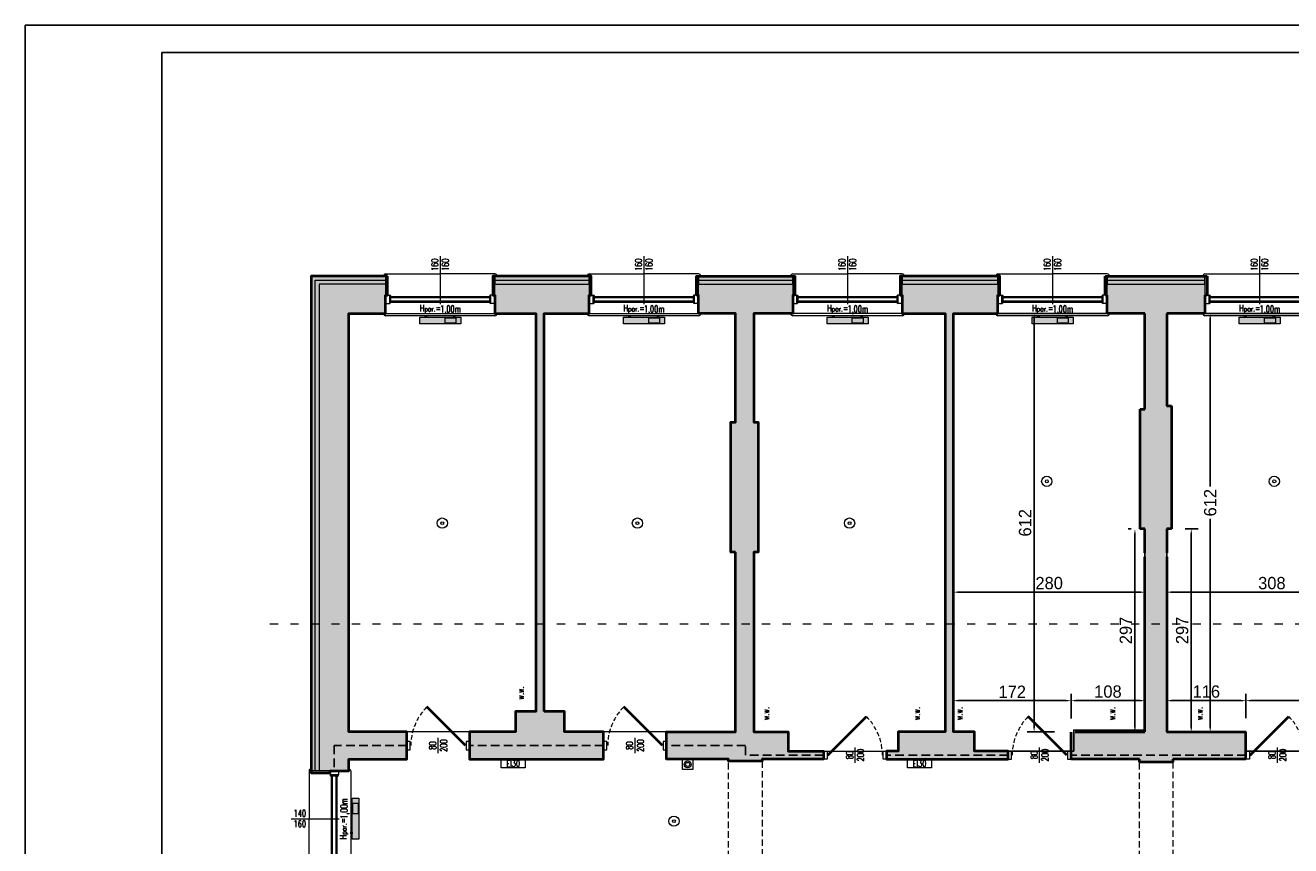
# Model space of a CAD drawing. Header units: millimetres. Extents: x 49320 to 60117, y -4209 to 20568.
# Tile 78 of 252: x 49320 to 51172, y 1212 to 2412. Entities that reach past the tile are written whole.
import ezdxf
from ezdxf.enums import TextEntityAlignment as Align

# ---------------------------------------------------------------- set-up
doc = ezdxf.new("R2010")
doc.units = ezdxf.units.MM
for name, pattern in [('ACAD_ISO03W100', [30, 12, -18]), ('DASHED', [19.05, 12.7, -6.35]), ('Kreski-Krotkie', [4.7625, 3.175, -1.5875])]:
    doc.linetypes.add(name, pattern=pattern)
doc.layers.add('_AA powierzchnia', color=3, linetype='Continuous', lineweight=25, plot=False)
doc.layers.add('_HD-POMOC_1', color=251, linetype='Continuous', lineweight=0, plot=False)
for name, color, linetype, lineweight in [('_AA wymiary', 7, 'Continuous', 13), ('_HD-DREWNO_PRZEKRÓJ', 251, 'Continuous', 40), ('_HD-DREWNO_PRZERYW', 251, 'Kreski-Krotkie', 9), ('_HD-DREWNO_WIDOK', 251, 'Continuous', 18), ('_HD-ELE_PPOŻ', 251, 'Continuous', 30), ('_HD-INWENTARYZACJA_PRZERYW', 251, 'Kreski-Krotkie', 9), ('_HD-OCIEPLENIE', 251, 'BATTING', 0), ('_HD-OKNA', 251, 'Continuous', 0), ('_HD-OPISY', 251, 'Continuous', 0), ('_HD-PPOŻ030', 251, 'DASHED', 40), ('_HD-PPOŻ_WIDOK', 251, 'Continuous', 18), ('_HD-PRZERYWANA_DŁUGA', 251, 'ACAD_ISO03W100', 9), ('_HD-SAN_CO', 251, 'Continuous', 30), ('_HD-SZKŁO_WIDOK', 251, 'Continuous', 18), ('_HD-TWORZYWA_SZTUCZNE_WIDOK', 251, 'Continuous', 18), ('_HD-WENTYLACJA', 251, 'Continuous', 0), ('M_Ramki do druku', 7, 'Continuous', 25), ('M_Ramki rysunków', 2, 'Continuous', 25)]:
    doc.layers.add(name, color=color, linetype=linetype, lineweight=lineweight)
doc.layers.add('_HD-KRESKOWANIE_PEŁNE', color=7, linetype='Continuous', lineweight=0, true_color=0xbfbfbf)
doc.layers.add('_HD-PRZEKRÓJ_BUDOWLANA', color=7, linetype='Continuous', lineweight=40, true_color=0x616161)
for name, color, linetype in [('_mt_wymiary konstr', 3, 'Continuous'), ('M_Ramki markery', 1, 'Continuous'), ('M_Ramki znaczniki', 6, 'Continuous'), ('RAMKA', 3, 'Continuous')]:
    doc.layers.add(name, color=color, linetype=linetype)
doc.styles.add('_HD_Romans', font='romans.shx', dxfattribs={"width": 0.7, "height": 18})
doc.styles.add('MCAD_TS', font='GENISO.SHX', dxfattribs={"width": 0.8})
doc.linetypes.add('BATTING', pattern='A,0.00254,-2.54,[134,ltypeshp.shx,S=2.54,R=0,X=-2.54,Y=0],-5.08,[134,ltypeshp.shx,S=2.54,R=180,X=2.54,Y=0],-2.54', length=10.16254)
doc.dimstyles.new('k100', dxfattribs={"dimtxt": 18, "dimasz": 7, "dimexe": 10, "dimexo": 20, "dimgap": 4, "dimtad": 1, "dimdec": 1, "dimrnd": 0.5, "dimzin": 9, "dimdsep": 46, "dimtxsty": 'Standard', "dimcen": 12.534, "dimclrd": 256, "dimclre": 256, "dimclrt": 7, "dimadec": 0, "dimazin": 0, "dimtfac": 1, "dimtdec": 1, "dimtmove": 2, "dimatfit": 3, "dimfxl": 30, "dimfxlon": 1, "dimtolj": 1, "dimtzin": 0, "dimarcsym": 0})

# ---------------------------------------------------------------- blocks, each defined once
blk = doc.blocks.new('*U5')
at = {"layer": '_HD-WENTYLACJA'}
blk.add_lwpolyline([(0, 0, 0, 12, 0), (20, 0, 0, 0, 0), (84.5, 0, 0, 0, 0)], format="xyseb", dxfattribs=at)
at = {"layer": '_HD-WENTYLACJA', "style": '_HD_Romans', "width": 0.7}
blk.add_attdef('WENTYLACJA', (35, 5), '', height=20, dxfattribs=at)
blk = doc.blocks.new('*U56')
at = {"layer": '_HD-DREWNO_PRZEKRÓJ'}
blk.add_line((86, 0), (29.4, 56.6), dxfattribs=at)
at = {"layer": '_HD-DREWNO_PRZERYW', "ltscale": 2}
blk.add_arc((86, 0), 80, 135, 180, dxfattribs=at)
at = {"layer": '_HD-DREWNO_WIDOK'}
for points in [[(5, 6), (0, 6), (0, -6), (5, -6)], [(92, 6), (87, 6), (87, -6), (92, -6)]]:
    blk.add_lwpolyline(points, close=True, dxfattribs=at)
at = {"layer": '_HD-OPISY'}
blk.add_line((46, -11.2), (46, 11.2), dxfattribs=at)
at = {"layer": '_HD-OPISY', "style": '_HD_Romans', "width": 0.7}
blk.add_attdef('SZEROKOŚĆ', text='', height=10, rotation=90, dxfattribs=at).set_placement((46, 0), align=Align.BOTTOM_CENTER)
blk.add_attdef('WYSOKOŚĆ', text='', height=10, rotation=90, dxfattribs=at).set_placement((49, 0), align=Align.TOP_CENTER)
blk = doc.blocks.new('*U20')
at = {"layer": '_HD-DREWNO_PRZEKRÓJ'}
blk.add_line((6, 0), (62.6, 56.6), dxfattribs=at)
at = {"layer": '_HD-DREWNO_PRZERYW', "ltscale": 2}
blk.add_arc((6, 0), 80, 0, 45, dxfattribs=at)
at = {"layer": '_HD-DREWNO_WIDOK'}
for points in [[(0, 6), (5, 6), (5, -6), (0, -6)], [(87, 6), (92, 6), (92, -6), (87, -6)]]:
    blk.add_lwpolyline(points, close=True, dxfattribs=at)
at = {"layer": '_HD-OPISY'}
blk.add_line((46, -11.2), (46, 11.2), dxfattribs=at)
at = {"layer": '_HD-OPISY', "style": '_HD_Romans', "width": 0.7}
blk.add_attdef('SZEROKOŚĆ', text='', height=10, rotation=90, dxfattribs=at).set_placement((46, 0), align=Align.BOTTOM_CENTER)
blk.add_attdef('WYSOKOŚĆ', text='', height=10, rotation=90, dxfattribs=at).set_placement((49, 0), align=Align.TOP_CENTER)
blk = doc.blocks.new('*U61')
at = {"layer": '_HD-DREWNO_PRZEKRÓJ'}
blk.add_line((86, 0), (29.4, 56.6), dxfattribs=at)
at = {"layer": '_HD-DREWNO_PRZERYW', "ltscale": 2}
blk.add_arc((86, 0), 80, 135, 180, dxfattribs=at)
at = {"layer": '_HD-DREWNO_WIDOK'}
for points in [[(5, 6), (0, 6), (0, -6), (5, -6)], [(92, 6), (87, 6), (87, -6), (92, -6)]]:
    blk.add_lwpolyline(points, close=True, dxfattribs=at)
at = {"layer": '_HD-OPISY'}
blk.add_line((46, -11.2), (46, 11.2), dxfattribs=at)
at = {"layer": '_HD-OPISY', "style": '_HD_Romans', "width": 0.7}
blk.add_attdef('SZEROKOŚĆ', text='', height=10, rotation=90, dxfattribs=at).set_placement((46, 0), align=Align.BOTTOM_CENTER)
blk.add_attdef('WYSOKOŚĆ', text='', height=10, rotation=90, dxfattribs=at).set_placement((49, 0), align=Align.TOP_CENTER)
blk = doc.blocks.new('*U10')
at = {"layer": '_HD-OPISY'}
for p, q in [((80, -13), (80, 13.2)), ((80, -57), (80, -13))]:
    blk.add_line(p, q, dxfattribs=at)
at = {"layer": '_HD-SZKŁO_WIDOK'}
for p, q in [((154, 10), (6, 10)), ((154, 8.5), (6, 8.5)), ((154, 3.5), (6, 3.5)), ((154, 2), (6, 2))]:
    blk.add_line(p, q, dxfattribs=at)
at = {"layer": '_HD-TWORZYWA_SZTUCZNE_WIDOK'}
for p, q in [((0, 30), (80, 30)), ((80, 30), (160, 30)), ((0, 12), (6, 12)), ((0, 0), (6, 0)), ((6, 12), (6, 0)), ((7.5, 8.5), (7.5, 3.5)), ((152.5, 8.5), (152.5, 3.5)), ((160, 12), (154, 12)), ((154, 12), (154, 0)), ((160, 0), (154, 0)), ((0, -31), (80, -31)), ((160, -31), (80, -31))]:
    blk.add_line(p, q, dxfattribs=at)
for centre, radius, start, end in [((0, 27), 3, 90, 180), ((160, 27), 3, 0, 90), ((6, 10), 2, 0, 90), ((6, 2), 2, 270, 0), ((154, 10), 2, 90, 180), ((154, 2), 2, 180, 270), ((0, -28), 3, 180, 270), ((160, -28), 3, 270, 0)]:
    blk.add_arc(centre, radius, start, end, dxfattribs=at)
at = {"layer": '_HD-OPISY', "insert": (110, 20.2), "char_height": 10, "width": 33.48, "attachment_point": 4, "rotation": 180, "style": '_HD_Romans'}
blk.add_mtext('\\pxql;H{\\H0.75x;par.}=', dxfattribs=at)
at = {"layer": '_HD-OPISY', "style": '_HD_Romans', "width": 0.7}
blk.add_attdef('PARAPET', text='', height=10, rotation=180, dxfattribs=at).set_placement((80, 20.2), align=Align.MIDDLE_LEFT)
blk.add_attdef('WYSOKOŚĆ', text='', height=10, rotation=270, dxfattribs=at).set_placement((77.5, -44.5), align=Align.TOP_CENTER)
blk.add_attdef('SZEROKOŚĆ', text='', height=10, rotation=270, dxfattribs=at).set_placement((80, -44.5), align=Align.BOTTOM_CENTER)
blk = doc.blocks.new('*U9')
at = {"layer": '_HD-OPISY'}
for p, q in [((70, -13), (70, 13.2)), ((70, -57), (70, -13))]:
    blk.add_line(p, q, dxfattribs=at)
at = {"layer": '_HD-SZKŁO_WIDOK'}
for p, q in [((134, 10), (6, 10)), ((134, 8.5), (6, 8.5)), ((134, 3.5), (6, 3.5)), ((134, 2), (6, 2))]:
    blk.add_line(p, q, dxfattribs=at)
at = {"layer": '_HD-TWORZYWA_SZTUCZNE_WIDOK'}
for p, q in [((0, 30), (70, 30)), ((70, 30), (140, 30)), ((0, 12), (6, 12)), ((0, 0), (6, 0)), ((6, 12), (6, 0)), ((7.5, 8.5), (7.5, 3.5)), ((132.5, 8.5), (132.5, 3.5)), ((140, 12), (134, 12)), ((134, 12), (134, 0)), ((140, 0), (134, 0)), ((0, -31), (70, -31)), ((140, -31), (70, -31))]:
    blk.add_line(p, q, dxfattribs=at)
for centre, radius, start, end in [((0, 27), 3, 90, 180), ((140, 27), 3, 0, 90), ((6, 10), 2, 0, 90), ((6, 2), 2, 270, 0), ((134, 10), 2, 90, 180), ((134, 2), 2, 180, 270), ((0, -28), 3, 180, 270), ((140, -28), 3, 270, 0)]:
    blk.add_arc(centre, radius, start, end, dxfattribs=at)
at = {"layer": '_HD-OPISY', "insert": (100, 20.2), "char_height": 10, "width": 33.48, "attachment_point": 4, "rotation": 180, "style": '_HD_Romans'}
blk.add_mtext('\\pxql;H{\\H0.75x;par.}=', dxfattribs=at)
at = {"layer": '_HD-OPISY', "style": '_HD_Romans', "width": 0.7}
blk.add_attdef('PARAPET', text='', height=10, rotation=180, dxfattribs=at).set_placement((70, 20.2), align=Align.MIDDLE_LEFT)
blk.add_attdef('SZEROKOŚĆ', text='', height=10, rotation=90, dxfattribs=at).set_placement((70, -44.5), align=Align.BOTTOM_CENTER)
blk.add_attdef('WYSOKOŚĆ', text='', height=10, rotation=90, dxfattribs=at).set_placement((72.5, -44.5), align=Align.TOP_CENTER)
blk = doc.blocks.new('*D1304')
at = {"layer": '_mt_wymiary konstr', "lineweight": -2, "ltscale": 3}
for p, q in [((50850.6, 1397.5), (50850.6, 1433.7)), ((50958.6, 1397.5), (50958.6, 1433.7)), ((50857.6, 1423.7), (50951.6, 1423.7))]:
    blk.add_line(p, q, dxfattribs=at)
at = {"layer": '_mt_wymiary konstr'}
for points in [[(50857.6, 1424.9), (50857.6, 1422.5), (50850.6, 1423.7)], [(50951.6, 1422.5), (50951.6, 1424.9), (50958.6, 1423.7)]]:
    blk.add_solid(points, dxfattribs=at)
at = {"layer": 'Defpoints', "color": 0}
for p in [(50958.6, 1423.7), (50850.6, 1377.5), (50958.6, 1377.5)]:
    blk.add_point(p, dxfattribs=at)
at = {"layer": '_mt_wymiary konstr', "color": 7, "insert": (50904.6, 1436.9), "char_height": 18, "attachment_point": 5}
blk.add_mtext('\\A1;108', dxfattribs=at)
blk = doc.blocks.new('*D1305')
at = {"layer": '_mt_wymiary konstr', "lineweight": -2, "ltscale": 3}
for p, q in [((50938.6, 1674.9), (50934.1, 1674.9)), ((50944.1, 1384.9), (50944.1, 1667.9)), ((50938.6, 1377.9), (50934.1, 1377.9))]:
    blk.add_line(p, q, dxfattribs=at)
at = {"layer": '_mt_wymiary konstr'}
for points in [[(50945.3, 1667.9), (50943, 1667.9), (50944.1, 1674.9)], [(50943, 1384.9), (50945.3, 1384.9), (50944.1, 1377.9)]]:
    blk.add_solid(points, dxfattribs=at)
at = {"layer": 'Defpoints', "color": 0}
for p in [(50944.1, 1674.9), (50958.6, 1674.9), (50958.6, 1377.9)]:
    blk.add_point(p, dxfattribs=at)
at = {"layer": '_mt_wymiary konstr', "color": 7, "insert": (50930.9, 1526.4), "char_height": 18, "attachment_point": 5, "rotation": 90}
blk.add_mtext('\\A1;297', dxfattribs=at)
blk = doc.blocks.new('*D1306')
at = {"layer": '_mt_wymiary konstr', "lineweight": -2, "ltscale": 3}
for p, q in [((51017.6, 1674.9), (51036.5, 1674.9)), ((51026.5, 1667.9), (51026.5, 1384.9)), ((51010.6, 1377.9), (51036.5, 1377.9))]:
    blk.add_line(p, q, dxfattribs=at)
at = {"layer": '_mt_wymiary konstr'}
for points in [[(51027.7, 1667.9), (51025.3, 1667.9), (51026.5, 1674.9)], [(51025.3, 1384.9), (51027.7, 1384.9), (51026.5, 1377.9)]]:
    blk.add_solid(points, dxfattribs=at)
at = {"layer": 'Defpoints', "color": 0}
for p in [(50997.6, 1674.9), (50990.6, 1377.9), (51026.5, 1377.9)]:
    blk.add_point(p, dxfattribs=at)
at = {"layer": '_mt_wymiary konstr', "color": 7, "insert": (51013.3, 1526.4), "char_height": 18, "attachment_point": 5, "rotation": 90}
blk.add_mtext('\\A1;297', dxfattribs=at)
blk = doc.blocks.new('*D1307')
at = {"layer": '_mt_wymiary konstr', "lineweight": -2, "ltscale": 3}
for p, q in [((50678.6, 1588.4), (50678.6, 1592.4)), ((50958.6, 1569.1), (50958.6, 1592.4)), ((50685.6, 1582.4), (50951.6, 1582.4))]:
    blk.add_line(p, q, dxfattribs=at)
at = {"layer": '_mt_wymiary konstr'}
for points in [[(50685.6, 1583.6), (50685.6, 1581.2), (50678.6, 1582.4)], [(50951.6, 1581.2), (50951.6, 1583.6), (50958.6, 1582.4)]]:
    blk.add_solid(points, dxfattribs=at)
at = {"layer": 'Defpoints', "color": 0}
for p in [(50958.6, 1582.4), (50678.6, 1568.4), (50958.6, 1549.1)]:
    blk.add_point(p, dxfattribs=at)
at = {"layer": '_mt_wymiary konstr', "color": 7, "insert": (50818.6, 1595.6), "char_height": 18, "attachment_point": 5}
blk.add_mtext('\\A1;280', dxfattribs=at)
blk = doc.blocks.new('*D1308')
at = {"layer": '_mt_wymiary konstr', "lineweight": -2, "ltscale": 3}
for p, q in [((50990.6, 1612.4), (50990.6, 1572.4)), ((51298.5, 1612.4), (51298.5, 1572.4)), ((50997.6, 1582.4), (51291.5, 1582.4))]:
    blk.add_line(p, q, dxfattribs=at)
at = {"layer": '_mt_wymiary konstr'}
for points in [[(50997.6, 1583.6), (50997.6, 1581.2), (50990.6, 1582.4)], [(51291.5, 1581.2), (51291.5, 1583.6), (51298.5, 1582.4)]]:
    blk.add_solid(points, dxfattribs=at)
at = {"layer": 'Defpoints', "color": 0}
for p in [(50990.6, 1674.9), (51298.5, 1674.9), (51298.5, 1582.4)]:
    blk.add_point(p, dxfattribs=at)
at = {"layer": '_mt_wymiary konstr', "color": 7, "insert": (51144.5, 1595.6), "char_height": 18, "attachment_point": 5}
blk.add_mtext('\\A1;308', dxfattribs=at)
blk = doc.blocks.new('*D1309')
at = {"layer": '_mt_wymiary konstr', "lineweight": -2, "ltscale": 3}
for p, q in [((51024.3, 1989.9), (51064.3, 1989.9)), ((51054.3, 1982.9), (51054.3, 1737.2)), ((51054.3, 1384.9), (51054.3, 1689.5)), ((51024.3, 1377.9), (51064.3, 1377.9))]:
    blk.add_line(p, q, dxfattribs=at)
at = {"layer": '_mt_wymiary konstr'}
for points in [[(51055.4, 1982.9), (51053.1, 1982.9), (51054.3, 1989.9)], [(51053.1, 1384.9), (51055.4, 1384.9), (51054.3, 1377.9)]]:
    blk.add_solid(points, dxfattribs=at)
at = {"layer": 'Defpoints', "color": 0}
for p in [(50990.6, 1989.9), (51054.3, 1989.9), (50990.6, 1377.9)]:
    blk.add_point(p, dxfattribs=at)
at = {"layer": '_mt_wymiary konstr', "color": 7, "insert": (51054.3, 1713.3), "char_height": 18, "attachment_point": 5, "rotation": 90}
blk.add_mtext('\\A1;612', dxfattribs=at)
blk = doc.blocks.new('*D1310')
at = {"layer": '_mt_wymiary konstr', "lineweight": -2, "ltscale": 3}
for p, q in [((50826.6, 1989.9), (50786.6, 1989.9)), ((50796.6, 1384.9), (50796.6, 1982.9)), ((50826.6, 1377.9), (50786.6, 1377.9))]:
    blk.add_line(p, q, dxfattribs=at)
at = {"layer": '_mt_wymiary konstr'}
for points in [[(50797.8, 1982.9), (50795.4, 1982.9), (50796.6, 1989.9)], [(50795.4, 1384.9), (50797.8, 1384.9), (50796.6, 1377.9)]]:
    blk.add_solid(points, dxfattribs=at)
at = {"layer": 'Defpoints', "color": 0}
for p in [(50796.6, 1989.9), (50958.6, 1989.9), (50958.6, 1377.9)]:
    blk.add_point(p, dxfattribs=at)
at = {"layer": '_mt_wymiary konstr', "color": 7, "insert": (50783.4, 1683.9), "char_height": 18, "attachment_point": 5, "rotation": 90}
blk.add_mtext('\\A1;612', dxfattribs=at)
blk = doc.blocks.new('*D1311')
at = {"layer": '_mt_wymiary konstr', "lineweight": -2, "ltscale": 3}
for p, q in [((50990.6, 1397.9), (50990.6, 1433.7)), ((51106.6, 1397.9), (51106.6, 1433.7)), ((50997.6, 1423.7), (51099.6, 1423.7))]:
    blk.add_line(p, q, dxfattribs=at)
at = {"layer": '_mt_wymiary konstr'}
for points in [[(50997.6, 1424.9), (50997.6, 1422.5), (50990.6, 1423.7)], [(51099.6, 1422.5), (51099.6, 1424.9), (51106.6, 1423.7)]]:
    blk.add_solid(points, dxfattribs=at)
at = {"layer": 'Defpoints', "color": 0}
for p in [(51106.6, 1423.7), (50990.6, 1377.9), (51106.6, 1377.9)]:
    blk.add_point(p, dxfattribs=at)
at = {"layer": '_mt_wymiary konstr', "color": 7, "insert": (51048.6, 1436.9), "char_height": 18, "attachment_point": 5}
blk.add_mtext('\\A1;116', dxfattribs=at)
blk = doc.blocks.new('*D1312')
at = {"layer": '_mt_wymiary konstr', "lineweight": -2, "ltscale": 3}
for p, q in [((51106.6, 1397.9), (51106.6, 1433.7)), ((51298.6, 1396.9), (51298.6, 1433.7)), ((51113.6, 1423.7), (51291.6, 1423.7))]:
    blk.add_line(p, q, dxfattribs=at)
at = {"layer": '_mt_wymiary konstr'}
for points in [[(51113.6, 1424.9), (51113.6, 1422.5), (51106.6, 1423.7)], [(51291.6, 1422.5), (51291.6, 1424.9), (51298.6, 1423.7)]]:
    blk.add_solid(points, dxfattribs=at)
at = {"layer": 'Defpoints', "color": 0}
for p in [(51298.6, 1423.7), (51106.6, 1377.9), (51298.6, 1376.9)]:
    blk.add_point(p, dxfattribs=at)
at = {"layer": '_mt_wymiary konstr', "color": 7, "insert": (51202.6, 1436.9), "char_height": 18, "attachment_point": 5}
blk.add_mtext('\\A1;192', dxfattribs=at)
blk = doc.blocks.new('*D1313')
at = {"layer": '_mt_wymiary konstr', "lineweight": -2, "ltscale": 3}
for p, q in [((50678.6, 1397.9), (50678.6, 1433.7)), ((50850.6, 1397.5), (50850.6, 1433.7)), ((50685.6, 1423.7), (50843.6, 1423.7))]:
    blk.add_line(p, q, dxfattribs=at)
at = {"layer": '_mt_wymiary konstr'}
for points in [[(50685.6, 1424.9), (50685.6, 1422.5), (50678.6, 1423.7)], [(50843.6, 1422.5), (50843.6, 1424.9), (50850.6, 1423.7)]]:
    blk.add_solid(points, dxfattribs=at)
at = {"layer": 'Defpoints', "color": 0}
for p in [(50850.6, 1423.7), (50678.6, 1377.9), (50850.6, 1377.5)]:
    blk.add_point(p, dxfattribs=at)
at = {"layer": '_mt_wymiary konstr', "color": 7, "insert": (50764.6, 1436.7), "char_height": 18, "attachment_point": 5}
blk.add_mtext('\\A1;172', dxfattribs=at)
blk = doc.blocks.new('Znacznik_narozny_v2')
at = {"layer": 'M_Ramki znaczniki'}
blk.add_lwpolyline([(0, -20), (0, 0), (20, 0)], dxfattribs=at)
blk = doc.blocks.new('znacznik297')
at = {"lineweight": -2}
blk.add_line((0, 0), (-20, 0), dxfattribs=at)
at = {"layer": 'M_Ramki markery'}
blk.add_line((0, 0), (2, 0), dxfattribs=at)
blk = doc.blocks.new('*U554')
at = {"layer": 'M_Ramki rysunków', "color": 0, "linetype": 'ByBlock', "lineweight": -2}
blk.add_lwpolyline([(20, 4), (20, 293), (506, 293), (506, 4)], close=True, dxfattribs=at)
blk.add_blockref('znacznik297', (20, 297))
at = {"layer": 'M_Ramki znaczniki'}
blk.add_blockref('Znacznik_narozny_v2', (0, 297), dxfattribs=at)
at = {"layer": 'M_Ramki do druku', "style": 'MCAD_TS', "width": 0.8}
for tag, p in [('KOMENTARZ', (11.54, 30.57)), ('RYSUNEK', (15.28, 30.57)), ('DATA', (19.02, 30.57))]:
    blk.add_attdef(tag, p, '', height=2, rotation=90, dxfattribs=at)

msp = doc.modelspace()

# ---------------------------------------------------------------- hatches: boundary and pattern name
at = {"layer": '_HD-KRESKOWANIE_PEŁNE', "ltscale": 3, "transparency": 33554687}
h = msp.add_hatch(color=256, dxfattribs=at)
h.dxf.hatch_style = 1
h.paths.add_polyline_path([(49850.58, 2044.93), (49738.58, 2044.93), (49738.58, 1317.93), (49766.58, 1317.93), (49766.58, 1320.93), (49793.58, 1320.93), (49793.58, 1337.93), (49878.58, 1337.93), (49878.58, 1377.93), (49793.58, 1377.93), (49793.58, 1989.93), (49847.58, 1989.93), (49847.58, 2016.93), (49850.58, 2016.93)])
at = {"layer": '_HD-KRESKOWANIE_PEŁNE', "transparency": 33554687}
h = msp.add_hatch(color=256, dxfattribs=at)
h.dxf.hatch_style = 1
h.paths.add_polyline_path([(49738.58, 1320.93), (49738.58, 2044.93), (49847.58, 2044.93), (49847.58, 2032.93), (49750.58, 2032.93), (49750.58, 1320.93)])
h = msp.add_hatch(color=256, dxfattribs=at)
h.dxf.hatch_style = 1
h.paths.add_polyline_path([(49847.58, 2016.93), (49850.58, 2016.93), (49850.58, 2044.93), (49847.58, 2044.93)])
at = {"layer": '_HD-KRESKOWANIE_PEŁNE', "ltscale": 3, "transparency": 33554687}
h = msp.add_hatch(color=256, dxfattribs=at)
h.dxf.hatch_style = 1
h.paths.add_polyline_path([(50079.58, 1407.93), (50079.58, 1989.93), (50145.58, 1989.93), (50145.58, 2016.93), (50148.58, 2016.93), (50148.58, 2044.93), (50004.58, 2044.93), (50004.58, 2016.93), (50007.58, 2016.93), (50007.58, 1989.93), (50067.58, 1989.93), (50067.58, 1407.93), (50037.58, 1407.93), (50037.58, 1377.93), (49970.58, 1377.93), (49970.58, 1337.93), (50166.58, 1337.93), (50166.58, 1377.93), (50109.58, 1377.93), (50109.58, 1407.93)])
at = {"layer": '_HD-KRESKOWANIE_PEŁNE', "transparency": 33554687}
h = msp.add_hatch(color=256, dxfattribs=at)
h.dxf.hatch_style = 1
h.paths.add_polyline_path([(50004.58, 2016.93), (50007.58, 2016.93), (50007.58, 2044.93), (50004.58, 2044.93)])
h = msp.add_hatch(color=256, dxfattribs=at)
h.dxf.hatch_style = 1
h.paths.add_polyline_path([(50007.58, 2032.93), (50145.58, 2032.93), (50145.58, 2044.93), (50007.58, 2044.93)])
h = msp.add_hatch(color=256, dxfattribs=at)
h.dxf.hatch_style = 1
h.paths.add_polyline_path([(50145.58, 2016.93), (50148.58, 2016.93), (50148.58, 2044.93), (50145.58, 2044.93)])
at = {"layer": '_HD-KRESKOWANIE_PEŁNE', "ltscale": 3, "transparency": 33554687}
h = msp.add_hatch(color=256, dxfattribs=at)
h.dxf.hatch_style = 1
h.paths.add_polyline_path([(50359.58, 1640.93), (50352.58, 1640.93), (50352.58, 1830.93), (50359.58, 1830.93), (50359.58, 1989.93), (50305.58, 1989.93), (50305.58, 2016.93), (50302.58, 2016.93), (50302.58, 2044.93), (50446.58, 2044.93), (50446.58, 2016.93), (50443.58, 2016.93), (50443.58, 1989.93), (50386.58, 1989.93), (50386.58, 1830.93), (50392.58, 1830.93), (50392.58, 1640.93), (50386.58, 1640.93), (50386.58, 1377.93), (50436.58, 1377.93), (50436.58, 1349.93), (50488.58, 1349.93), (50488.58, 1337.93), (50398.58, 1337.93), (50398.58, 1334.93), (50349.58, 1334.93), (50349.58, 1337.93), (50258.58, 1337.93), (50258.58, 1377.93), (50359.58, 1377.93)])
at = {"layer": '_HD-KRESKOWANIE_PEŁNE', "transparency": 33554687}
h = msp.add_hatch(color=256, dxfattribs=at)
h.dxf.hatch_style = 1
h.paths.add_polyline_path([(50302.58, 2016.93), (50305.58, 2016.93), (50305.58, 2044.93), (50302.58, 2044.93)])
h = msp.add_hatch(color=256, dxfattribs=at)
h.dxf.hatch_style = 1
h.paths.add_polyline_path([(50305.58, 2032.93), (50443.58, 2032.93), (50443.58, 2044.93), (50305.58, 2044.93)])
h = msp.add_hatch(color=256, dxfattribs=at)
h.dxf.hatch_style = 1
h.paths.add_polyline_path([(50443.58, 2016.93), (50446.58, 2016.93), (50446.58, 2044.93), (50443.58, 2044.93)])
at = {"layer": '_HD-KRESKOWANIE_PEŁNE', "ltscale": 3, "transparency": 33554687}
h = msp.add_hatch(color=256, dxfattribs=at)
h.dxf.hatch_style = 1
h.paths.add_polyline_path([(50743.58, 1989.93), (50743.58, 2016.93), (50746.58, 2016.93), (50746.58, 2044.93), (50600.58, 2044.93), (50600.58, 2016.93), (50603.58, 2016.93), (50603.58, 1989.93), (50666.58, 1989.93), (50666.58, 1377.93), (50597.58, 1377.93), (50597.58, 1349.93), (50580.58, 1349.93), (50580.58, 1337.93), (50758.58, 1337.93), (50758.58, 1349.93), (50709.58, 1349.93), (50709.58, 1377.93), (50678.58, 1377.93), (50678.58, 1989.93)])
at = {"layer": '_HD-KRESKOWANIE_PEŁNE', "transparency": 33554687}
h = msp.add_hatch(color=256, dxfattribs=at)
h.dxf.hatch_style = 1
h.paths.add_polyline_path([(50600.58, 2016.93), (50603.58, 2016.93), (50603.58, 2044.93), (50600.58, 2044.93)])
h = msp.add_hatch(color=256, dxfattribs=at)
h.dxf.hatch_style = 1
h.paths.add_polyline_path([(50603.58, 2032.93), (50743.58, 2032.93), (50743.58, 2044.93), (50603.58, 2044.93)])
h = msp.add_hatch(color=256, dxfattribs=at)
h.dxf.hatch_style = 1
h.paths.add_polyline_path([(50743.58, 2016.93), (50746.58, 2016.93), (50746.58, 2044.93), (50743.58, 2044.93)])
at = {"layer": '_HD-KRESKOWANIE_PEŁNE', "ltscale": 3, "transparency": 33554687}
h = msp.add_hatch(color=256, dxfattribs=at)
h.dxf.hatch_style = 1
h.paths.add_polyline_path([(50958.58, 1989.93), (50903.58, 1989.93), (50903.58, 2016.93), (50900.58, 2016.93), (50900.58, 2044.93), (51049.58, 2044.93), (51049.58, 2016.93), (51046.58, 2016.93), (51046.58, 1989.93), (50990.58, 1989.93), (50990.58, 1854.93), (50997.58, 1854.93), (50997.58, 1674.93), (50990.58, 1674.93), (50990.58, 1639.93), (50990.58, 1633.93), (50990.58, 1377.93), (51106.58, 1377.93), (51106.58, 1337.93), (50999.58, 1337.93), (50999.58, 1333.93), (50950.58, 1333.93), (50950.58, 1337.93), (50850.58, 1337.93), (50850.58, 1377.93), (50958.58, 1377.93), (50958.58, 1633.93), (50958.58, 1639.93), (50958.58, 1674.93), (50951.58, 1674.93), (50951.58, 1849.93), (50958.58, 1849.93)])
at = {"layer": '_HD-KRESKOWANIE_PEŁNE', "transparency": 33554687}
h = msp.add_hatch(color=256, dxfattribs=at)
h.dxf.hatch_style = 1
h.paths.add_polyline_path([(50900.58, 2016.93), (50903.58, 2016.93), (50903.58, 2044.93), (50900.58, 2044.93)])
h = msp.add_hatch(color=256, dxfattribs=at)
h.dxf.hatch_style = 1
h.paths.add_polyline_path([(50903.58, 2032.93), (51046.58, 2032.93), (51046.58, 2044.93), (50903.58, 2044.93)])
h = msp.add_hatch(color=256, dxfattribs=at)
h.dxf.hatch_style = 1
h.paths.add_polyline_path([(51046.58, 2016.93), (51049.58, 2016.93), (51049.58, 2044.93), (51046.58, 2044.93)])
h = msp.add_hatch(color=256, dxfattribs=at)
h.dxf.hatch_style = 1
h.paths.add_polyline_path([(49957.58, 1984.93), (49957.58, 1974.93), (49897.58, 1974.93), (49897.58, 1984.93)])
h.paths.add_polyline_path([(49949.58, 1984.93), (49949.58, 1986.93), (49947.08, 1986.93), (49947.08, 1984.93)])
h.paths.add_polyline_path([(49905.58, 1984.93), (49905.58, 1986.93), (49908.08, 1986.93), (49908.08, 1984.93)])
h = msp.add_hatch(color=256, dxfattribs=at)
h.dxf.hatch_style = 1
h.paths.add_polyline_path([(50255.58, 1984.93), (50255.58, 1974.93), (50195.58, 1974.93), (50195.58, 1984.93)])
h.paths.add_polyline_path([(50247.58, 1984.93), (50247.58, 1986.93), (50245.08, 1986.93), (50245.08, 1984.93)])
h.paths.add_polyline_path([(50203.58, 1984.93), (50203.58, 1986.93), (50206.08, 1986.93), (50206.08, 1984.93)])
h = msp.add_hatch(color=256, dxfattribs=at)
h.dxf.hatch_style = 1
h.paths.add_polyline_path([(50553.58, 1984.93), (50553.58, 1974.93), (50493.58, 1974.93), (50493.58, 1984.93)])
h.paths.add_polyline_path([(50545.58, 1984.93), (50545.58, 1986.93), (50543.08, 1986.93), (50543.08, 1984.93)])
h.paths.add_polyline_path([(50501.58, 1984.93), (50501.58, 1986.93), (50504.08, 1986.93), (50504.08, 1984.93)])
h = msp.add_hatch(color=256, dxfattribs=at)
h.dxf.hatch_style = 1
h.paths.add_polyline_path([(50853.58, 1984.93), (50853.58, 1974.93), (50793.58, 1974.93), (50793.58, 1984.93)])
h.paths.add_polyline_path([(50845.58, 1984.93), (50845.58, 1986.93), (50843.08, 1986.93), (50843.08, 1984.93)])
h.paths.add_polyline_path([(50801.58, 1984.93), (50801.58, 1986.93), (50804.08, 1986.93), (50804.08, 1984.93)])
h = msp.add_hatch(color=256, dxfattribs=at)
h.dxf.hatch_style = 1
h.paths.add_polyline_path([(51156.58, 1984.93), (51156.58, 1974.93), (51096.58, 1974.93), (51096.58, 1984.93)])
h.paths.add_polyline_path([(51148.58, 1984.93), (51148.58, 1986.93), (51146.08, 1986.93), (51146.08, 1984.93)])
h.paths.add_polyline_path([(51104.58, 1984.93), (51104.58, 1986.93), (51107.08, 1986.93), (51107.08, 1984.93)])
h = msp.add_hatch(color=256, dxfattribs=at)
h.dxf.hatch_style = 1
h.paths.add_polyline_path([(49766.58, 1317.93), (49766.58, 1320.93), (49738.58, 1320.93), (49738.58, 1317.93)])
h = msp.add_hatch(color=256, dxfattribs=at)
h.dxf.hatch_style = 1
h.paths.add_polyline_path([(49798.58, 1280.93), (49808.58, 1280.93), (49808.58, 1220.93), (49798.58, 1220.93)])
h.paths.add_polyline_path([(49798.58, 1272.93), (49796.58, 1272.93), (49796.58, 1270.43), (49798.58, 1270.43)])
h.paths.add_polyline_path([(49798.58, 1228.93), (49796.58, 1228.93), (49796.58, 1231.43), (49798.58, 1231.43)])

# ---------------------------------------------------------------- linework, layer by layer
at = {"layer": '_AA powierzchnia', "ltscale": 3}
for points in [[(50678.58, 1989.93), (50958.58, 1989.93), (50958.58, 1849.93), (50951.58, 1849.93), (50951.62, 1674.93), (50958.58, 1674.93), (50958.58, 1624.93), (50958.58, 1624.93), (50958.58, 1380.93), (50854.58, 1380.72), (50854.58, 1349.93), (50709.58, 1349.93), (50709.58, 1377.93), (50678.58, 1377.93), (50678.58, 1989.93)], [(50990.58, 1989.93), (51298.58, 1989.93), (51298.58, 1376.93), (51268.58, 1376.93), (51268.58, 1349.93), (51106.58, 1349.93), (51106.58, 1377.94), (50990.58, 1377.94), (50990.58, 1640.93), (50990.58, 1640.93), (50990.58, 1674.93), (50997.58, 1674.93), (50997.58, 1854.93), (50990.58, 1854.93), (50990.58, 1989.93)]]:
    msp.add_lwpolyline(points, dxfattribs=at)
at = {"layer": '_HD-ELE_PPOŻ', "linetype": 'ByBlock', "lineweight": 0}
msp.add_lwpolyline([(50282.08, 1337.93), (50297.08, 1337.93), (50297.08, 1322.93), (50282.08, 1322.93)], close=True, dxfattribs=at)
for centre, radius in [((50815.08, 1744.57), 7.5), ((50815.08, 1744.57), 2.08), ((51148.08, 1744.57), 7.5), ((51148.08, 1744.57), 2.08), ((49930.58, 1683.43), 7.5), ((49930.58, 1683.43), 2.08), ((50216.08, 1683.43), 7.5), ((50216.08, 1683.43), 2.08), ((50526.58, 1683.43), 7.5), ((50526.58, 1683.43), 2.08), ((50289.58, 1330.43), 5), ((50289.58, 1330.43), 3), ((50269.58, 1247.43), 7.5), ((50269.58, 1247.43), 2.08)]:
    msp.add_circle(centre, radius, dxfattribs=at)
at = {"layer": '_HD-INWENTARYZACJA_PRZERYW', "ltscale": 3}
for points in [[(50349.58, 1334.93), (50398.58, 1334.93), (50398.58, 1165.93), (50349.58, 1165.93)], [(50950.58, 1333.93), (50999.58, 1333.93), (50999.58, 1165.93), (50950.58, 1165.93)]]:
    msp.add_lwpolyline(points, close=True, dxfattribs=at)
at = {"layer": '_HD-OCIEPLENIE', "ltscale": 0.58}
for points in [[(49744.58, 1320.93), (49744.58, 2038.93), (49847.58, 2038.93)], [(50007.58, 2038.93), (50145.58, 2038.93)], [(50305.58, 2038.93), (50443.58, 2038.93)], [(50603.58, 2038.93), (50743.58, 2038.93)], [(50903.58, 2038.93), (51046.58, 2038.93)]]:
    msp.add_lwpolyline(points, dxfattribs=at)
at = {"layer": '_HD-OPISY'}
for points in [[(50051.7, 1337.93), (50051.7, 1325.43), (50016.7, 1325.43), (50016.7, 1337.93)], [(50646.26, 1337.93), (50646.26, 1325.43), (50611.26, 1325.43), (50611.26, 1337.93)]]:
    msp.add_lwpolyline(points, close=True, dxfattribs=at)
at = {"layer": '_HD-POMOC_1', "ltscale": 3}
for points in [[(49793.58, 1989.93), (50067.58, 1989.93), (50067.58, 1407.93), (50037.58, 1407.93), (50037.58, 1377.93), (49793.58, 1377.93)], [(50079.58, 1989.93), (50359.58, 1989.93), (50359.58, 1830.93), (50352.58, 1830.93), (50352.58, 1640.93), (50359.58, 1640.93), (50359.58, 1377.93), (50109.58, 1377.93), (50109.58, 1407.93), (50079.58, 1407.93)], [(50666.58, 1989.93), (50386.58, 1989.93), (50386.58, 1830.93), (50392.58, 1830.93), (50392.58, 1640.93), (50386.58, 1640.93), (50386.58, 1377.93), (50436.58, 1377.93), (50436.58, 1349.93), (50597.58, 1349.93), (50597.58, 1377.93), (50666.58, 1377.93)]]:
    msp.add_lwpolyline(points, close=True, dxfattribs=at)
at = {"layer": '_HD-PPOŻ030', "lineweight": 25}
for points in [[(49878.58, 1357.93), (49772.58, 1357.93), (49772.58, 1320.93)], [(50166.58, 1357.93), (49970.58, 1357.93)], [(50488.58, 1343.99), (50374.08, 1343.99), (50374.08, 1357.93), (50258.58, 1357.93)], [(50758.58, 1343.93), (50580.58, 1343.93)], [(51106.58, 1343.93), (50850.58, 1343.93)]]:
    msp.add_lwpolyline(points, dxfattribs=at)
at = {"layer": '_HD-PRZEKRÓJ_BUDOWLANA', "ltscale": 1.5}
for p, q in [((50900.58, 2016.93), (50900.58, 2044.93)), ((50900.58, 2044.93), (51049.58, 2044.93)), ((51049.58, 2044.93), (51049.58, 2016.93)), ((50903.58, 2016.93), (50900.58, 2016.93)), ((50903.58, 1989.93), (50903.58, 2016.93)), ((51049.58, 2016.93), (51046.58, 2016.93)), ((51046.58, 2016.93), (51046.58, 1989.93)), ((50958.58, 1989.93), (50903.58, 1989.93)), ((50958.58, 1849.93), (50958.58, 1989.93)), ((51046.58, 1989.93), (50990.58, 1989.93)), ((50990.58, 1989.93), (50990.58, 1854.93)), ((50990.58, 1854.93), (50997.58, 1854.93)), ((50997.58, 1854.93), (50997.58, 1674.93)), ((50951.58, 1674.93), (50951.58, 1849.93)), ((50951.58, 1849.93), (50958.58, 1849.93)), ((50958.58, 1674.93), (50951.58, 1674.93)), ((50958.58, 1639.93), (50958.58, 1674.93)), ((50997.58, 1674.93), (50990.58, 1674.93)), ((50990.58, 1674.93), (50990.58, 1639.93)), ((50958.58, 1377.93), (50958.58, 1633.93)), ((50990.58, 1633.93), (50990.58, 1377.93)), ((50850.58, 1337.93), (50850.58, 1377.55)), ((50856.58, 1377.93), (50958.58, 1377.93)), ((50990.58, 1377.93), (51106.58, 1377.93)), ((51106.58, 1337.93), (51106.58, 1377.93)), ((50950.58, 1337.93), (50850.58, 1337.93)), ((50950.58, 1333.93), (50950.58, 1337.93)), ((50999.58, 1333.93), (50950.58, 1333.93)), ((51106.58, 1337.93), (50999.58, 1337.93)), ((50999.58, 1337.93), (50999.58, 1333.93))]:
    msp.add_line(p, q, dxfattribs=at)
for points in [[(49850.58, 2044.93), (49738.58, 2044.93), (49738.58, 1317.93), (49766.58, 1317.93), (49766.58, 1320.93), (49793.58, 1320.93), (49793.58, 1337.93), (49878.58, 1337.93), (49878.58, 1377.93), (49793.58, 1377.93), (49793.58, 1989.93), (49847.58, 1989.93), (49847.58, 2016.93), (49850.58, 2016.93)], [(50079.58, 1407.93), (50079.58, 1989.93), (50145.58, 1989.93), (50145.58, 2016.93), (50148.58, 2016.93), (50148.58, 2044.93), (50004.58, 2044.93), (50004.58, 2016.93), (50007.58, 2016.93), (50007.58, 1989.93), (50067.58, 1989.93), (50067.58, 1407.93), (50037.58, 1407.93), (50037.58, 1377.93), (49970.58, 1377.93), (49970.58, 1337.93), (50166.58, 1337.93), (50166.58, 1377.93), (50109.58, 1377.93), (50109.58, 1407.93)], [(50359.58, 1640.93), (50352.58, 1640.93), (50352.58, 1830.93), (50359.58, 1830.93), (50359.58, 1989.93), (50305.58, 1989.93), (50305.58, 2016.93), (50302.58, 2016.93), (50302.58, 2044.93), (50446.58, 2044.93), (50446.58, 2016.93), (50443.58, 2016.93), (50443.58, 1989.93), (50386.58, 1989.93), (50386.58, 1830.93), (50392.58, 1830.93), (50392.58, 1640.93), (50386.58, 1640.93), (50386.58, 1377.93), (50436.58, 1377.93), (50436.58, 1349.93), (50488.58, 1349.93), (50488.58, 1337.93), (50398.58, 1337.93), (50398.58, 1334.93), (50349.58, 1334.93), (50349.58, 1337.93), (50258.58, 1337.93), (50258.58, 1377.93), (50359.58, 1377.93)], [(50743.58, 1989.93), (50743.58, 2016.93), (50746.58, 2016.93), (50746.58, 2044.93), (50600.58, 2044.93), (50600.58, 2016.93), (50603.58, 2016.93), (50603.58, 1989.93), (50666.58, 1989.93), (50666.58, 1377.93), (50597.58, 1377.93), (50597.58, 1349.93), (50580.58, 1349.93), (50580.58, 1337.93), (50758.58, 1337.93), (50758.58, 1349.93), (50709.58, 1349.93), (50709.58, 1377.93), (50678.58, 1377.93), (50678.58, 1989.93)]]:
    msp.add_lwpolyline(points, close=True, dxfattribs=at)
at = {"layer": '_HD-PRZERYWANA_DŁUGA'}
msp.add_line((53590.39, 1535.77, -5.76), (49674.97, 1535.77), dxfattribs=at)
at = {"layer": '_HD-SAN_CO', "lineweight": 20}
for points in [[(49957.58, 1984.93), (49957.58, 1984.93), (49957.58, 1974.93), (49897.58, 1974.93), (49897.58, 1984.93)], [(49950.58, 1983.93), (49950.58, 1983.93), (49950.58, 1975.93), (49934.58, 1975.93), (49934.58, 1983.93)], [(50255.58, 1984.93), (50255.58, 1984.93), (50255.58, 1974.93), (50195.58, 1974.93), (50195.58, 1984.93)], [(50248.58, 1983.93), (50248.58, 1983.93), (50248.58, 1975.93), (50232.58, 1975.93), (50232.58, 1983.93)], [(50553.58, 1984.93), (50553.58, 1984.93), (50553.58, 1974.93), (50493.58, 1974.93), (50493.58, 1984.93)], [(50546.58, 1983.93), (50546.58, 1983.93), (50546.58, 1975.93), (50530.58, 1975.93), (50530.58, 1983.93)], [(50853.58, 1984.93), (50853.58, 1984.93), (50853.58, 1974.93), (50793.58, 1974.93), (50793.58, 1984.93)], [(50846.58, 1983.93), (50846.58, 1983.93), (50846.58, 1975.93), (50830.58, 1975.93), (50830.58, 1983.93)], [(51156.58, 1984.93), (51156.58, 1984.93), (51156.58, 1974.93), (51096.58, 1974.93), (51096.58, 1984.93)], [(51149.58, 1983.93), (51149.58, 1983.93), (51149.58, 1975.93), (51133.58, 1975.93), (51133.58, 1983.93)], [(49798.58, 1280.93), (49798.58, 1280.93), (49808.58, 1280.93), (49808.58, 1220.93), (49798.58, 1220.93)], [(49799.58, 1273.93), (49799.58, 1273.93), (49807.58, 1273.93), (49807.58, 1257.93), (49799.58, 1257.93)]]:
    msp.add_lwpolyline(points, close=True, dxfattribs=at)
for points in [[(49905.58, 1984.93), (49905.58, 1986.93), (49908.08, 1986.93), (49908.08, 1984.93), (49905.58, 1984.93)], [(49949.58, 1984.93), (49949.58, 1986.93), (49947.08, 1986.93), (49947.08, 1984.93), (49949.58, 1984.93)], [(50203.58, 1984.93), (50203.58, 1986.93), (50206.08, 1986.93), (50206.08, 1984.93), (50203.58, 1984.93)], [(50247.58, 1984.93), (50247.58, 1986.93), (50245.08, 1986.93), (50245.08, 1984.93), (50247.58, 1984.93)], [(50501.58, 1984.93), (50501.58, 1986.93), (50504.08, 1986.93), (50504.08, 1984.93), (50501.58, 1984.93)], [(50545.58, 1984.93), (50545.58, 1986.93), (50543.08, 1986.93), (50543.08, 1984.93), (50545.58, 1984.93)], [(50801.58, 1984.93), (50801.58, 1986.93), (50804.08, 1986.93), (50804.08, 1984.93), (50801.58, 1984.93)], [(50845.58, 1984.93), (50845.58, 1986.93), (50843.08, 1986.93), (50843.08, 1984.93), (50845.58, 1984.93)], [(51104.58, 1984.93), (51104.58, 1986.93), (51107.08, 1986.93), (51107.08, 1984.93), (51104.58, 1984.93)], [(51148.58, 1984.93), (51148.58, 1986.93), (51146.08, 1986.93), (51146.08, 1984.93), (51148.58, 1984.93)], [(49798.58, 1272.93), (49796.58, 1272.93), (49796.58, 1270.43), (49798.58, 1270.43), (49798.58, 1272.93)], [(49798.58, 1228.93), (49796.58, 1228.93), (49796.58, 1231.43), (49798.58, 1231.43), (49798.58, 1228.93)]]:
    msp.add_lwpolyline(points, dxfattribs=at)
at = {"layer": '_HD-TWORZYWA_SZTUCZNE_WIDOK'}
for points in [[(49738.58, 1320.93), (49738.58, 2044.93), (49847.58, 2044.93), (49847.58, 2032.93), (49750.58, 2032.93), (49750.58, 1320.93)], [(49847.58, 2016.93), (49850.58, 2016.93), (49850.58, 2044.93), (49847.58, 2044.93)], [(50004.58, 2016.93), (50007.58, 2016.93), (50007.58, 2044.93), (50004.58, 2044.93)], [(50007.58, 2032.93), (50145.58, 2032.93), (50145.58, 2044.93), (50007.58, 2044.93)], [(50145.58, 2016.93), (50148.58, 2016.93), (50148.58, 2044.93), (50145.58, 2044.93)], [(50302.58, 2016.93), (50305.58, 2016.93), (50305.58, 2044.93), (50302.58, 2044.93)], [(50305.58, 2032.93), (50443.58, 2032.93), (50443.58, 2044.93), (50305.58, 2044.93)], [(50443.58, 2016.93), (50446.58, 2016.93), (50446.58, 2044.93), (50443.58, 2044.93)], [(50600.58, 2016.93), (50603.58, 2016.93), (50603.58, 2044.93), (50600.58, 2044.93)], [(50603.58, 2032.93), (50743.58, 2032.93), (50743.58, 2044.93), (50603.58, 2044.93)], [(50743.58, 2016.93), (50746.58, 2016.93), (50746.58, 2044.93), (50743.58, 2044.93)], [(50900.58, 2016.93), (50903.58, 2016.93), (50903.58, 2044.93), (50900.58, 2044.93)], [(50903.58, 2032.93), (51046.58, 2032.93), (51046.58, 2044.93), (50903.58, 2044.93)], [(51046.58, 2016.93), (51049.58, 2016.93), (51049.58, 2044.93), (51046.58, 2044.93)], [(49766.58, 1317.93), (49766.58, 1320.93), (49738.58, 1320.93), (49738.58, 1317.93)]]:
    msp.add_lwpolyline(points, close=True, dxfattribs=at)
at = {"layer": 'RAMKA', "color": 0, "ltscale": 0.8}
msp.add_lwpolyline([(49320.41, 2411.75), (54420.41, 2411.75), (54420.41, -558.25), (49320.41, -558.25)], close=True, dxfattribs=at)

# ---------------------------------------------------------------- block references
at = {"color": 0, "xscale": 10, "yscale": 10, "zscale": 10}
msp.add_blockref('*U554', (49320.41, -558.25), dxfattribs=at)
at = {"layer": '_AA wymiary'}
for name, p in [('*U56', (49878.58, 1357.93)), ('*U56', (50166.58, 1357.93)), ('*U20', (50488.58, 1343.93)), ('*U61', (50758.58, 1343.93)), ('*U20', (51106.58, 1343.93))]:
    msp.add_blockref(name, p, dxfattribs=at).add_auto_attribs({'SZEROKOŚĆ': '80', 'WYSOKOŚĆ': '200'})
at = {"layer": '_HD-OKNA'}
for name, p, rotation, values in [('*U10', (50007.58, 2016.93), 180, {'SZEROKOŚĆ': '160', 'WYSOKOŚĆ': '160', 'PARAPET': '1,00m'}), ('*U10', (50305.58, 2016.93), 180, {'SZEROKOŚĆ': '160', 'WYSOKOŚĆ': '160', 'PARAPET': '1,00m'}), ('*U10', (50603.58, 2016.93), 180, {'SZEROKOŚĆ': '160', 'WYSOKOŚĆ': '160', 'PARAPET': '1,00m'}), ('*U10', (50903.58, 2016.93), 180, {'SZEROKOŚĆ': '160', 'WYSOKOŚĆ': '160', 'PARAPET': '1,00m'}), ('*U10', (51206.58, 2016.93), 180, {'SZEROKOŚĆ': '160', 'WYSOKOŚĆ': '160', 'PARAPET': '1,00m'}), ('*U9', (49766.58, 1320.93), 270, {'SZEROKOŚĆ': '140', 'WYSOKOŚĆ': '160', 'PARAPET': '1,00m'})]:
    msp.add_blockref(name, p, dxfattribs=dict(at, rotation=rotation)).add_auto_attribs(values)
at = {"layer": '_HD-WENTYLACJA', "xscale": 0.5, "yscale": 0.5, "zscale": 0.5, "rotation": 90.00000000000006}
for p in [(50052.58, 1407.93), (50411.58, 1377.93), (50632.08, 1377.93), (50694.08, 1377.93), (50917.63, 1377.93), (51045.58, 1377.93)]:
    msp.add_blockref('*U5', p, dxfattribs=at).add_auto_attribs({'WENTYLACJA': 'w.w.'})

# ---------------------------------------------------------------- texts
at = {"layer": '_HD-PPOŻ_WIDOK', "lineweight": 30, "style": '_HD_Romans', "width": 0.7}
for p in [(50034.2, 1331.68), (50628.76, 1331.68)]:
    msp.add_attdef('EI30', text='EI000', height=10, dxfattribs=at).set_placement(p, align=Align.MIDDLE_CENTER)

# ---------------------------------------------------------------- dimensions: what is measured, and where the dimension line sits
at = {"layer": '_mt_wymiary konstr', "ltscale": 3}
for base, p1, p2, picture, middle in [((50796.6, 1989.93), (50958.58, 1377.93), (50958.58, 1989.93), '*D1310', (50783.41, 1683.93)), ((50944.12, 1674.93), (50958.58, 1377.93), (50958.58, 1674.93), '*D1305', (50930.93, 1526.43)), ((51026.51, 1377.93), (50997.58, 1674.93), (50990.58, 1377.93), '*D1306', (51013.32, 1526.43))]:
    dim = msp.add_linear_dim(base=base, p1=p1, p2=p2, angle=90, dimstyle='k100', dxfattribs=at)
    dim.commit()
    dim.dimension.update_dxf_attribs({"geometry": picture, "text_midpoint": middle})
dim = msp.add_linear_dim(base=(51054.28, 1989.93), p1=(50990.58, 1377.93), p2=(50990.58, 1989.93), angle=90, dimstyle='k100', dxfattribs=at)
dim.commit()
dim.dimension.update_dxf_attribs({"geometry": '*D1309', "text_midpoint": (51054.28, 1713.33), "dimtype": 160})
for base, p1, p2, picture, middle in [((51298.51, 1582.41), (50990.58, 1674.93), (51298.51, 1674.87), '*D1308', (51144.55, 1595.61)), ((50958.58, 1582.41), (50678.58, 1568.35), (50958.58, 1549.07), '*D1307', (50818.58, 1595.6)), ((50850.58, 1423.69), (50678.58, 1377.93), (50850.58, 1377.55), '*D1313', (50764.58, 1436.73)), ((50958.58, 1423.69), (50850.58, 1377.55), (50958.58, 1377.55), '*D1304', (50904.58, 1436.88)), ((51106.58, 1423.69), (50990.58, 1377.93), (51106.58, 1377.93), '*D1311', (51048.58, 1436.88)), ((51298.58, 1423.69), (51106.58, 1377.93), (51298.58, 1376.93), '*D1312', (51202.58, 1436.88))]:
    dim = msp.add_linear_dim(base=base, p1=p1, p2=p2, dimstyle='k100', dxfattribs=at)
    dim.commit()
    dim.dimension.update_dxf_attribs({"geometry": picture, "text_midpoint": middle})

doc.saveas('drawing.dxf')
